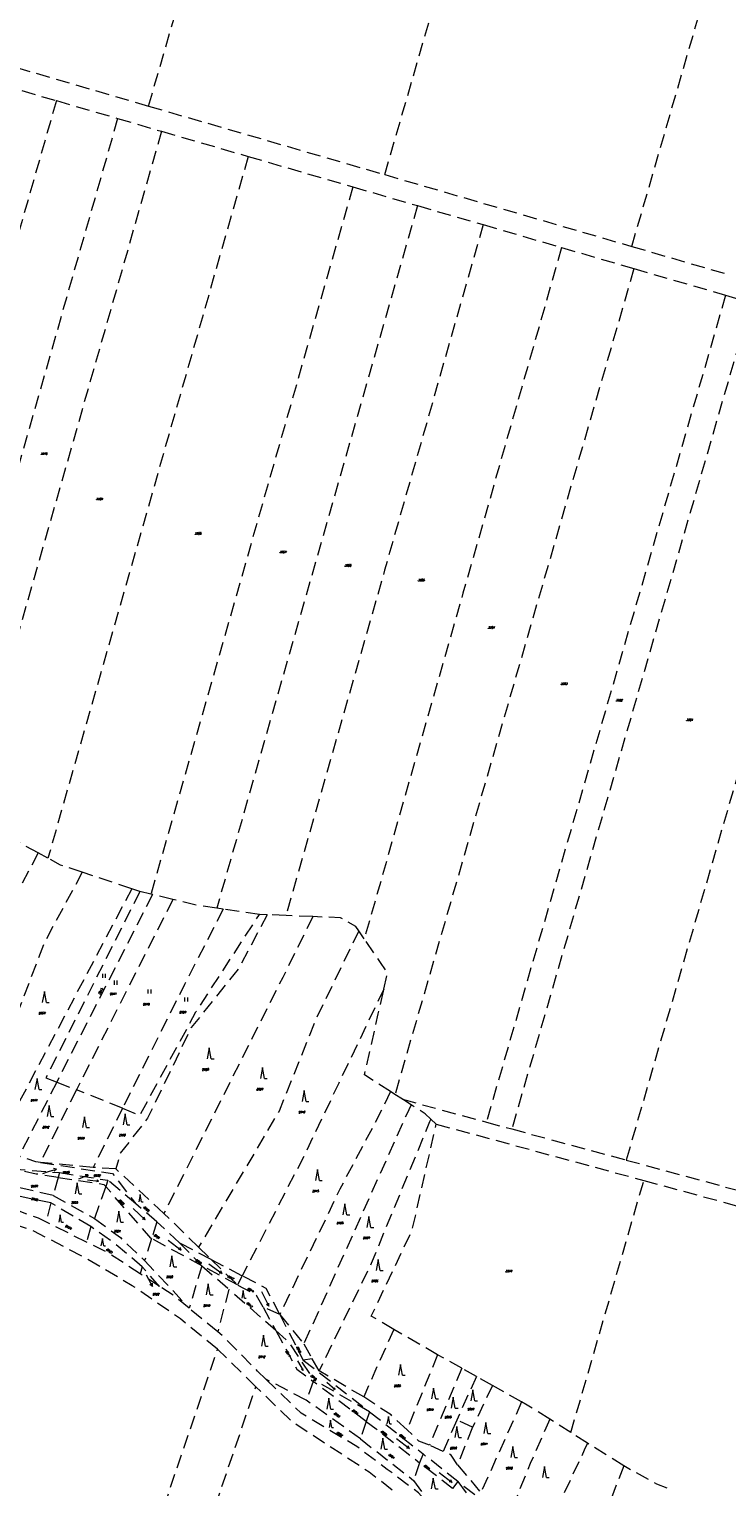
# Model space of a CAD drawing. Header units: metres. Extents: x -626722 to -621116, y -1178216 to -1174550.
# Tile 73 of 86: x -624473 to -624220, y -1175971 to -1175440. Entities that reach past the tile are written whole.
import ezdxf
from ezdxf.enums import TextEntityAlignment as Align

# ---------------------------------------------------------------- set-up
doc = ezdxf.new("R2010")
doc.units = ezdxf.units.M
doc.header["$MEASUREMENT"] = 0
doc.linetypes.add('DASHEDX2', pattern=[1.5, 1, -0.5])
for name, color, linetype, lineweight in [('8_kat_KN_Hranice parcel', 200, 'DASHEDX2', 25), ('8_kat_KN_PČ popisy', 210, 'Continuous', 0), ('8_kat_KN_Značky kultur', 7, 'Continuous', 0), ('8_kat_KN_Čísla parcel', 200, 'Continuous', 25)]:
    doc.layers.add(name, color=color, linetype=linetype, lineweight=lineweight)
doc.styles.add('Style-ITALICS', font='ITALICS.shx')

# ---------------------------------------------------------------- blocks, each defined once
blk = doc.blocks.new('1029_117')
at = {"layer": '8_kat_KN_PČ popisy', "color": 6, "linetype": 'Continuous', "lineweight": 0}
for p, q in [((0, 0), (2.85, 0.93)), ((2.85, 0.93), (1.75, 1.09)), ((2.85, 0.93), (2.06, 0.14))]:
    blk.add_line(p, q, dxfattribs=at)
blk = doc.blocks.new('1029_27')
at = {"layer": '8_kat_KN_PČ popisy', "color": 6, "linetype": 'Continuous', "lineweight": 0}
for p, q in [((0, 0), (1.45, -2.62)), ((1.45, -2.62), (0.53, -1.99)), ((1.45, -2.62), (1.41, -1.51))]:
    blk.add_line(p, q, dxfattribs=at)
blk = doc.blocks.new('1029_155')
at = {"layer": '8_kat_KN_PČ popisy', "color": 6, "linetype": 'Continuous', "lineweight": 0}
for p, q in [((0, 0), (2.78, 1.12)), ((2.78, 1.12), (1.67, 1.21)), ((2.78, 1.12), (2.04, 0.29))]:
    blk.add_line(p, q, dxfattribs=at)
blk = doc.blocks.new('3.08')
at = {"layer": '8_kat_KN_Značky kultur', "color": 7, "linetype": 'Continuous', "lineweight": 13}
for p, q in [((0, 4), (-0.75, 0)), ((0.75, 0), (0, 4)), ((0.75, 0), (1.75, 0))]:
    blk.add_line(p, q, dxfattribs=at)
blk = doc.blocks.new('8.02_10')
at = {"layer": '8_kat_KN_Značky kultur', "color": 7, "linetype": 'Continuous', "lineweight": 13}
for p, q in [((-2.36, 1.83), (2.37, -1.86)), ((2.37, -1.86), (1.29, -1.66)), ((2.37, -1.86), (1.91, -0.87))]:
    blk.add_line(p, q, dxfattribs=at)
blk = doc.blocks.new('3.08_1')
at = {"layer": '8_kat_KN_Značky kultur', "color": 7, "linetype": 'Continuous', "lineweight": 13}
for p, q in [((0, 2.68), (-0.5, 0)), ((0.5, 0), (0, 2.68)), ((0.5, 0), (1.17, 0))]:
    blk.add_line(p, q, dxfattribs=at)
blk = doc.blocks.new('3.06')
at = {"layer": '8_kat_KN_Značky kultur', "color": 7, "linetype": 'Continuous', "lineweight": 13}
for p, q in [((-0.51, 0), (-0.51, 1.5)), ((0.49, 0), (0.49, 1.5))]:
    blk.add_line(p, q, dxfattribs=at)
blk = doc.blocks.new('8.02_3')
at = {"layer": '8_kat_KN_Značky kultur', "color": 7, "linetype": 'Continuous', "lineweight": 13}
for p, q in [((-2.42, 1.75), (2.44, -1.78)), ((2.44, -1.78), (1.35, -1.61)), ((2.44, -1.78), (1.94, -0.8))]:
    blk.add_line(p, q, dxfattribs=at)
blk = doc.blocks.new('8.02')
at = {"layer": '8_kat_KN_Značky kultur', "color": 7, "linetype": 'Continuous', "lineweight": 13}
for p, q in [((-2.39, 1.79), (2.4, -1.82)), ((2.4, -1.82), (1.32, -1.64)), ((2.4, -1.82), (1.93, -0.83))]:
    blk.add_line(p, q, dxfattribs=at)
blk = doc.blocks.new('8.02_40')
at = {"layer": '8_kat_KN_Značky kultur', "color": 7, "linetype": 'Continuous', "lineweight": 13}
for p, q in [((-2.15, 2.07), (2.16, -2.1)), ((2.16, -2.1), (1.11, -1.78)), ((2.16, -2.1), (1.81, -1.06))]:
    blk.add_line(p, q, dxfattribs=at)
blk = doc.blocks.new('8.02_41')
at = {"layer": '8_kat_KN_Značky kultur', "color": 7, "linetype": 'Continuous', "lineweight": 13}
for p, q in [((-1.98, 0.27), (2, -0.29)), ((2, -0.29), (1.4, 0.14)), ((2, -0.29), (1.31, -0.53))]:
    blk.add_line(p, q, dxfattribs=at)
blk = doc.blocks.new('8.02_48')
at = {"layer": '8_kat_KN_Značky kultur', "color": 7, "linetype": 'Continuous', "lineweight": 13}
for p, q in [((-1.49, 1.33), (1.5, -1.36)), ((1.5, -1.36), (0.79, -1.17)), ((1.5, -1.36), (1.24, -0.67))]:
    blk.add_line(p, q, dxfattribs=at)
blk = doc.blocks.new('8.02_49')
at = {"layer": '8_kat_KN_Značky kultur', "color": 7, "linetype": 'Continuous', "lineweight": 13}
for p, q in [((-1.03, 1.71), (1.04, -1.74)), ((1.04, -1.74), (0.41, -1.35)), ((1.04, -1.74), (0.99, -1))]:
    blk.add_line(p, q, dxfattribs=at)
blk = doc.blocks.new('8.02_50')
at = {"layer": '8_kat_KN_Značky kultur', "color": 7, "linetype": 'Continuous', "lineweight": 13}
for p, q in [((-1.36, 2.65), (1.36, -2.69)), ((1.36, -2.69), (0.47, -2.05)), ((1.36, -2.69), (1.36, -1.59))]:
    blk.add_line(p, q, dxfattribs=at)

msp = doc.modelspace()

# ---------------------------------------------------------------- linework, layer by layer
at = {"layer": '8_kat_KN_Hranice parcel', "lineweight": 13, "ltscale": 5}
for p, q in [((-624548.2, -1175441.76), (-624463.61, -1175466.3)), ((-624463.61, -1175466.3), (-624441.29, -1175472.78)), ((-624441.29, -1175472.78), (-624425.3, -1175477.45)), ((-624430.03, -1175468.28), (-624344.09, -1175493.24)), ((-624425.3, -1175477.45), (-624393.76, -1175486.63)), ((-624393.76, -1175486.63), (-624355.68, -1175497.7)), ((-624344.09, -1175493.24), (-624254.15, -1175519.38)), ((-624355.68, -1175497.7), (-624332.17, -1175504.53)), ((-624332.17, -1175504.53), (-624308.24, -1175511.44)), ((-624308.24, -1175511.44), (-624279.7, -1175519.78)), ((-624279.7, -1175519.78), (-624253.37, -1175527.46)), ((-624254.15, -1175519.38), (-624219.15, -1175529.58)), ((-624253.37, -1175527.46), (-624220, -1175537.14)), ((-624220, -1175537.14), (-624210.8, -1175539.81)), ((-624466.67, -1175742.14), (-624470.24, -1175740.2)), ((-624436.15, -1175753.25), (-624454.17, -1175747.26)), ((-624436.15, -1175753.25), (-624486.09, -1175847.95)), ((-624433.18, -1175754.24), (-624436.15, -1175753.25)), ((-624428.63, -1175755.35), (-624463.44, -1175823.63)), ((-624421.18, -1175757.17), (-624456.32, -1175826.47)), ((-624429.16, -1175755.22), (-624433.18, -1175754.24)), ((-624428.63, -1175755.35), (-624429.16, -1175755.22)), ((-624421.18, -1175757.17), (-624428.63, -1175755.35)), ((-624402.86, -1175760.69), (-624405.25, -1175760.35)), ((-624389.67, -1175762.6), (-624402.86, -1175760.69)), ((-624386.89, -1175762.72), (-624389.67, -1175762.6)), ((-624380.02, -1175763.01), (-624386.89, -1175762.72)), ((-624370.26, -1175763.42), (-624380.02, -1175763.01)), ((-624351.52, -1175771.46), (-624353.54, -1175768.53)), ((-624463.44, -1175823.63), (-624477.25, -1175850.72)), ((-624456.32, -1175826.47), (-624469.41, -1175852.91)), ((-624463.44, -1175823.63), (-624456.32, -1175826.47)), ((-624439.51, -1175833.2), (-624456.32, -1175826.47)), ((-624340.36, -1175828.18), (-624342.04, -1175827.1)), ((-624337.63, -1175829.92), (-624340.36, -1175828.18)), ((-624439.51, -1175833.2), (-624450.18, -1175854.73)), ((-624334.52, -1175831.91), (-624337.63, -1175829.92)), ((-624337.63, -1175829.92), (-624307.09, -1175838.22)), ((-624325.34, -1175838.96), (-624327.31, -1175837.13)), ((-624325.34, -1175838.96), (-624249.79, -1175859.49)), ((-624307.09, -1175838.22), (-624297.85, -1175840.73)), ((-624297.85, -1175840.73), (-624256.2, -1175852.04)), ((-624450.18, -1175854.73), (-624469.41, -1175852.91)), ((-624441.9, -1175855.3), (-624450.18, -1175854.73)), ((-624256.2, -1175852.04), (-624211.67, -1175864.14)), ((-624479.91, -1175855.2), (-624462.42, -1175856.61)), ((-624462.91, -1175858.37), (-624464.76, -1175864.98)), ((-624462.42, -1175856.61), (-624462.91, -1175858.37)), ((-624462.42, -1175856.61), (-624444.81, -1175859.39)), ((-624444.81, -1175859.39), (-624445.62, -1175861.67)), ((-624434.71, -1175867.96), (-624444.81, -1175859.39)), ((-624424.43, -1175871.48), (-624441.9, -1175855.3)), ((-624276.35, -1175951.31), (-624249.79, -1175859.49)), ((-624465.6, -1175867.66), (-624482, -1175864.26)), ((-624464.76, -1175864.98), (-624481.07, -1175861.21)), ((-624464.76, -1175864.98), (-624449.74, -1175873.33)), ((-624445.62, -1175861.67), (-624449.74, -1175873.33)), ((-624465.6, -1175867.66), (-624467.39, -1175874.59)), ((-624451.08, -1175876.29), (-624465.6, -1175867.66)), ((-624427, -1175874.49), (-624434.71, -1175867.96)), ((-624452.6, -1175881.94), (-624467.39, -1175874.59)), ((-624427, -1175874.49), (-624428.94, -1175880.61)), ((-624418.8, -1175882.18), (-624427, -1175874.49)), ((-624411.85, -1175883.82), (-624424.43, -1175871.48)), ((-624451.08, -1175876.29), (-624452.6, -1175881.94)), ((-624428.94, -1175880.61), (-624431.49, -1175888.63)), ((-624410.65, -1175890.51), (-624428.94, -1175880.61)), ((-624418.8, -1175882.18), (-624410.65, -1175890.51)), ((-624407.3, -1175888.22), (-624418.8, -1175882.18)), ((-624411.85, -1175883.82), (-624407.3, -1175888.22)), ((-624432.33, -1175890.93), (-624433.04, -1175893.5)), ((-624426.04, -1175898.06), (-624432.33, -1175890.93)), ((-624431.49, -1175888.63), (-624415.25, -1175906.03)), ((-624410.65, -1175890.51), (-624415.25, -1175906.03)), ((-624397.68, -1175897.53), (-624410.65, -1175890.51)), ((-624410.65, -1175890.51), (-624400.81, -1175899.13)), ((-624407.3, -1175888.22), (-624395.96, -1175894.18)), ((-624407.3, -1175888.22), (-624397.68, -1175897.53)), ((-624426.04, -1175898.06), (-624433.04, -1175893.5)), ((-624395.96, -1175894.18), (-624397.68, -1175897.53)), ((-624400.81, -1175899.13), (-624404.89, -1175914.63)), ((-624383.71, -1175914.17), (-624400.81, -1175899.13)), ((-624404.89, -1175914.63), (-624415.25, -1175906.03)), ((-624382.31, -1175908.26), (-624388.39, -1175905.57)), ((-624388.39, -1175905.57), (-624383.71, -1175914.17)), ((-624382.31, -1175908.26), (-624373.53, -1175919.01)), ((-624382.31, -1175908.26), (-624373.73, -1175924.93)), ((-624324.86, -1175922.92), (-624340.75, -1175913.69)), ((-624390.96, -1175934.59), (-624404.92, -1175920.87)), ((-624373.53, -1175919.01), (-624370.46, -1175924.41)), ((-624324.86, -1175922.92), (-624335.96, -1175950.23)), ((-624316.07, -1175927.86), (-624324.86, -1175922.92)), ((-624370.46, -1175924.41), (-624373.73, -1175924.93)), ((-624373.73, -1175924.93), (-624349.62, -1175943.68)), ((-624367.97, -1175928.79), (-624370.46, -1175924.41)), ((-624351.75, -1175938.31), (-624367.97, -1175928.79)), ((-624316.07, -1175927.86), (-624327.84, -1175955.91)), ((-624310.74, -1175930.86), (-624316.07, -1175927.86)), ((-624372.68, -1175939.48), (-624387.33, -1175931.84)), ((-624370.12, -1175932.68), (-624372.68, -1175939.48)), ((-624369.9, -1175932.1), (-624370.12, -1175932.68)), ((-624350.8, -1175947.22), (-624370.12, -1175932.68)), ((-624349.62, -1175943.68), (-624369.9, -1175932.1)), ((-624310.74, -1175930.86), (-624317.89, -1175946.73)), ((-624304.88, -1175934.15), (-624312.09, -1175949.31)), ((-624304.88, -1175934.15), (-624310.74, -1175930.86)), ((-624294.26, -1175940.12), (-624304.88, -1175934.15)), ((-624352.93, -1175953.59), (-624372.68, -1175939.48)), ((-624349.62, -1175943.68), (-624350.8, -1175947.22)), ((-624294.26, -1175940.12), (-624309.13, -1175973.22)), ((-624350.8, -1175947.22), (-624352.93, -1175953.59)), ((-624317.89, -1175946.73), (-624322.78, -1175958.18)), ((-624312.09, -1175949.31), (-624317.89, -1175946.73)), ((-624312.09, -1175949.31), (-624317.56, -1175963)), ((-624276.35, -1175951.31), (-624284.03, -1175946.45)), ((-624352.93, -1175953.59), (-624333.61, -1175968.69)), ((-624270.29, -1175955.15), (-624276.35, -1175951.31)), ((-624257.12, -1175963.41), (-624270.29, -1175955.15)), ((-624330.15, -1175959.06), (-624331.42, -1175962.28)), ((-624317.44, -1175969.15), (-624330.15, -1175959.06)), ((-624322.78, -1175958.18), (-624327.84, -1175955.91)), ((-624331.42, -1175962.28), (-624333.61, -1175968.69)), ((-624319.39, -1175971.7), (-624331.42, -1175962.28)), ((-624317.56, -1175963), (-624309.13, -1175973.22)), ((-624333.61, -1175968.69), (-624324.81, -1175981)), ((-624317.44, -1175969.15), (-624319.39, -1175971.7)), ((-624317.44, -1175969.15), (-624310.56, -1175978.61))]:
    msp.add_line(p, q, dxfattribs=at)
at = {"layer": '8_kat_KN_Hranice parcel', "lineweight": 13, "ltscale": 5, "flags": 128}
for points in [[(-624430.03, -1175468.28), (-624395.86, -1175350.36), (-624361.68, -1175232.44)], [(-624344.09, -1175493.24), (-624309.98, -1175375.55), (-624275.87, -1175257.85)], [(-624254.15, -1175519.38), (-624220.62, -1175403.69), (-624187.09, -1175288)], [(-624615.08, -1175414.95), (-624598.19, -1175419.47), (-624592, -1175421.17), (-624520.12, -1175442.02), (-624504.19, -1175446.63), (-624430.03, -1175468.28)], [(-624463.61, -1175466.3), (-624493.23, -1175570.09), (-624522.84, -1175673.89)], [(-624441.29, -1175472.78), (-624474.2, -1175588.1), (-624507.1, -1175703.41)], [(-624425.3, -1175477.45), (-624459.86, -1175598.58), (-624494.42, -1175719.71)], [(-624393.76, -1175486.63), (-624430.22, -1175614.39), (-624466.67, -1175742.14)], [(-624355.68, -1175497.7), (-624392.42, -1175626.46), (-624429.16, -1175755.22)], [(-624332.17, -1175504.53), (-624368.71, -1175632.44), (-624405.25, -1175760.35)], [(-624308.24, -1175511.44), (-624344.13, -1175637.23), (-624380.02, -1175763.01)], [(-624279.7, -1175519.78), (-624315.61, -1175645.62), (-624351.52, -1175771.46)], [(-624253.37, -1175527.46), (-624296.86, -1175677.82), (-624340.36, -1175828.18)], [(-624220, -1175537.14), (-624263.55, -1175687.68), (-624307.09, -1175838.22)], [(-624210.8, -1175539.81), (-624254.33, -1175690.27), (-624297.85, -1175840.73)], [(-624169.37, -1175551.85), (-624212.78, -1175701.95), (-624256.2, -1175852.04)], [(-624470.24, -1175740.2), (-624480.29, -1175734.75), (-624484.11, -1175730.69)], [(-624470.24, -1175740.2), (-624481.98, -1175762.33), (-624483.48, -1175765.01), (-624507.09, -1175811.9), (-624514.47, -1175837.44)], [(-624454.17, -1175747.26), (-624462.05, -1175744.64), (-624466.67, -1175742.14)], [(-624454.17, -1175747.26), (-624468.08, -1175773.04), (-624478.05, -1175799.21), (-624493.78, -1175826.45), (-624502.55, -1175842.43)], [(-624433.18, -1175754.24), (-624467.38, -1175822.05), (-624463.44, -1175823.63)], [(-624405.25, -1175760.35), (-624412.44, -1175759.31), (-624421.18, -1175757.17)], [(-624386.89, -1175762.72), (-624397.25, -1175782.29), (-624414.49, -1175803.78), (-624430.37, -1175836.75), (-624440.32, -1175849.54), (-624441.9, -1175855.3)], [(-624402.86, -1175760.69), (-624416.95, -1175788.07), (-624439.51, -1175833.2)], [(-624439.51, -1175833.2), (-624433.19, -1175835.72), (-624412.78, -1175798.13), (-624389.67, -1175762.6)], [(-624370.26, -1175763.42), (-624381.22, -1175785.55), (-624424.43, -1175871.48)], [(-624353.54, -1175768.53), (-624354.55, -1175767.06), (-624360.15, -1175763.84), (-624370.26, -1175763.42)], [(-624353.54, -1175768.53), (-624369.4, -1175801.43), (-624382.55, -1175834.21), (-624411.85, -1175883.82)], [(-624344.42, -1175789.86), (-624343.05, -1175783.77), (-624345.58, -1175780.09), (-624351.52, -1175771.46)], [(-624344.42, -1175789.86), (-624360.85, -1175824.06), (-624373.27, -1175850.17), (-624395.96, -1175894.18)], [(-624342.04, -1175827.1), (-624351.45, -1175821.07), (-624346.43, -1175798.79), (-624344.42, -1175789.86)], [(-624342.04, -1175827.1), (-624344.68, -1175832.89), (-624360.39, -1175862.6), (-624382.31, -1175908.26)], [(-624334.52, -1175831.91), (-624336.19, -1175835.55), (-624373.53, -1175919.01)], [(-624327.31, -1175837.13), (-624329.34, -1175835.23), (-624334.52, -1175831.91)], [(-624327.31, -1175837.13), (-624327.77, -1175838.19), (-624349.01, -1175889.71), (-624367.97, -1175928.79)], [(-624340.75, -1175913.69), (-624349, -1175908.89), (-624334.1, -1175877.57), (-624325.34, -1175838.96)], [(-624469.41, -1175852.91), (-624471.04, -1175852.66), (-624477.25, -1175850.72)], [(-624469.41, -1175852.91), (-624443.12, -1175856.97), (-624434.71, -1175867.96)], [(-624462.91, -1175858.37), (-624470.89, -1175857.15), (-624479.91, -1175855.2)], [(-624462.91, -1175858.37), (-624446.29, -1175860.9), (-624445.62, -1175861.67)], [(-624249.79, -1175859.49), (-624151.45, -1175886.2), (-624053.1, -1175912.92)], [(-624428.94, -1175880.61), (-624429.27, -1175880.43), (-624445.62, -1175861.67)], [(-624404.92, -1175920.87), (-624418.44, -1175909.88), (-624435.96, -1175897.8), (-624453.39, -1175887.5), (-624471.85, -1175877.92), (-624492.27, -1175870.69)], [(-624467.39, -1175874.59), (-624470.14, -1175873.22), (-624482.97, -1175868.54)], [(-624449.74, -1175873.33), (-624440.29, -1175880.28), (-624431.49, -1175888.63)], [(-624432.33, -1175890.93), (-624442.75, -1175882.14), (-624451.08, -1175876.29)], [(-624433.04, -1175893.5), (-624444.87, -1175885.79), (-624452.6, -1175881.94)], [(-624382.31, -1175908.26), (-624387.19, -1175898.79), (-624395.96, -1175894.18)], [(-624415.25, -1175906.03), (-624420.56, -1175901.63), (-624426.04, -1175898.06)], [(-624388.39, -1175905.57), (-624390.7, -1175901.31), (-624397.68, -1175897.53)], [(-624387.33, -1175931.84), (-624390.36, -1175928.92), (-624402.85, -1175916.32), (-624404.89, -1175914.63)], [(-624383.71, -1175914.17), (-624379.13, -1175918.2), (-624369.9, -1175932.1)], [(-624383.71, -1175914.17), (-624376.09, -1175928.19), (-624370.12, -1175932.68)], [(-624340.75, -1175913.69), (-624347.69, -1175929.02), (-624351.75, -1175938.31)], [(-624472.77, -1176120.26), (-624438.85, -1176020.57), (-624404.92, -1175920.87)], [(-624456.48, -1176127.11), (-624423.72, -1176030.85), (-624390.96, -1175934.59)], [(-624341.37, -1175972.2), (-624349.73, -1175965.72), (-624377.66, -1175947.44), (-624390.96, -1175934.59)], [(-624324.81, -1175981), (-624331.75, -1175973.25), (-624343.17, -1175964.68), (-624354.29, -1175956.35), (-624374.53, -1175944.2), (-624387.33, -1175931.84)], [(-624335.96, -1175950.23), (-624341.79, -1175944.84), (-624351.75, -1175938.31)], [(-624349.62, -1175943.68), (-624345, -1175947.27), (-624330.15, -1175959.06)], [(-624284.03, -1175946.45), (-624292.27, -1175941.24), (-624294.26, -1175940.12)], [(-624350.8, -1175947.22), (-624347.15, -1175949.97), (-624331.42, -1175962.28)], [(-624327.84, -1175955.91), (-624331.67, -1175954.35), (-624335.96, -1175950.23)], [(-624284.03, -1175946.45), (-624285.43, -1175949.73), (-624291.1, -1175962.5), (-624299.6, -1175983.35)], [(-624270.29, -1175955.15), (-624271.47, -1175957.73), (-624287.86, -1175992.74)], [(-624317.56, -1175963), (-624319.86, -1175959.46), (-624322.78, -1175958.18)], [(-624257.12, -1175963.41), (-624268.77, -1175993.67), (-624274.08, -1176008.56)], [(-624241.25, -1175971.5), (-624245.07, -1175970.06), (-624257.12, -1175963.41)], [(-624299.6, -1175983.35), (-624306.58, -1175977.77), (-624317.44, -1175969.15)]]:
    msp.add_lwpolyline(points, dxfattribs=at)
at = {"layer": '8_kat_KN_PČ popisy', "lineweight": 0}
for p, q in [((-624468.54, -1175856.92), (-624466.41, -1175856.24)), ((-624455.39, -1175858.85), (-624454.78, -1175858.6)), ((-624430.94, -1175893.88), (-624430.08, -1175895.41))]:
    msp.add_line(p, q, dxfattribs=at)

# ---------------------------------------------------------------- block references
for name, p in [('1029_117', (-624466.41, -1175856.24)), ('1029_155', (-624454.78, -1175858.6)), ('1029_27', (-624430.08, -1175895.41))]:
    msp.add_blockref(name, p, dxfattribs=at)
at = {"layer": '8_kat_KN_Značky kultur', "lineweight": 13}
for name, p in [('3.06', (-624446.15, -1175785.71)), ('3.08', (-624467.97, -1175794.73)), ('3.06', (-624441.93, -1175788.22)), ('3.06', (-624429.62, -1175791.42)), ('3.06', (-624416.3, -1175794.31)), ('3.08', (-624407.97, -1175815.2)), ('3.08', (-624470.63, -1175826.38)), ('3.08', (-624388.6, -1175822.39)), ('3.08', (-624373.43, -1175830.74)), ('3.08', (-624466.24, -1175836.19)), ('3.08', (-624453.34, -1175840.25)), ('3.08', (-624438.57, -1175839.17)), ('8.02_41', (-624450.27, -1175859.5)), ('3.08', (-624368.56, -1175859.53)), ('3.08', (-624456.05, -1175864.34)), ('3.08_1', (-624433.13, -1175867.29)), ('3.08', (-624440.86, -1175874.68)), ('8.02_40', (-624433.45, -1175871.75)), ('3.08', (-624358.57, -1175871.94)), ('3.08_1', (-624462.23, -1175874.71)), ('3.08', (-624349.86, -1175876.55)), ('3.08_1', (-624446.86, -1175883.28)), ('8.02', (-624420.52, -1175883.02)), ('3.08', (-624421.56, -1175890.93)), ('8.02_3', (-624405.72, -1175891.61)), ('3.08', (-624346.46, -1175892.24)), ('3.08', (-624408.32, -1175901.15)), ('3.08_1', (-624395.63, -1175902.28)), ('8.02_50', (-624387.59, -1175902.61)), ('3.08', (-624388.21, -1175919.86)), ('8.02_49', (-624374.84, -1175926.91)), ('3.08', (-624338.38, -1175930.43)), ('8.02_48', (-624363.65, -1175934.29)), ('3.08', (-624364.46, -1175942.71)), ('3.08', (-624326.29, -1175939.05)), ('3.08', (-624319.15, -1175942.4)), ('3.08', (-624312.04, -1175939.72)), ('3.08_1', (-624363.85, -1175949.39)), ('3.08_1', (-624342.77, -1175948.14)), ('3.08', (-624317.84, -1175953.07)), ('3.08', (-624307.26, -1175951.58)), ('3.08', (-624344.79, -1175957.31)), ('8.02_10', (-624337.47, -1175955.26)), ('3.08', (-624297.5, -1175960.38)), ('8.02_10', (-624321.92, -1175967.59)), ('3.08', (-624285.93, -1175967.61)), ('3.08', (-624326.41, -1175971.82))]:
    msp.add_blockref(name, p, dxfattribs=at)

# ---------------------------------------------------------------- texts
at = {"layer": '8_kat_KN_Čísla parcel', "lineweight": 0, "style": 'Style-ITALICS'}
for s, p in [('3370', (-624469.32, -1175595.2)), ('3369', (-624449.17, -1175611.69)), ('3368', (-624413.3, -1175624.27)), ('3367', (-624382.38, -1175630.99)), ('3366', (-624358.72, -1175635.87)), ('3365', (-624332.03, -1175641.21)), ('3364', (-624306.52, -1175658.53)), ('3363', (-624280.09, -1175678.98)), ('3362', (-624260, -1175684.98)), ('3361', (-624234.36, -1175692.14)), ('2941', (-624444.16, -1175791.91)), ('2940', (-624432.08, -1175795.66)), ('2957', (-624470.1, -1175798.91)), ('2929', (-624418.86, -1175798.52)), ('2928', (-624410.58, -1175819.4)), ('2927', (-624390.79, -1175826.58)), ('2944', (-624472.99, -1175830.65)), ('2916', (-624375.5, -1175834.92)), ('2942', (-624468.69, -1175840.41)), ('2939', (-624455.9, -1175844.46)), ('2930', (-624440.87, -1175843.29)), ('2937', (-624472.87, -1175861.93)), ('2915', (-624370.52, -1175863.71)), ('2933', (-624458.24, -1175867.84)), ('2908', (-624361.61, -1175875.32)), ('2924', (-624442.71, -1175878.28)), ('2907', (-624352.04, -1175880.76)), ('3377', (-624300.2, -1175892.85)), ('2920', (-624423.63, -1175894.92)), ('2906', (-624348.94, -1175896.42)), ('2919', (-624410.13, -1175905.39)), ('2912', (-624390.06, -1175924.01)), ('2905', (-624340.77, -1175934.6)), ('2899', (-624328.82, -1175943.29)), ('2897', (-624313.99, -1175943.14)), ('2898', (-624322.28, -1175945.99)), ('2891', (-624309.17, -1175955.79)), ('2896', (-624320.32, -1175957.27)), ('2890', (-624300, -1175964.59))]:
    msp.add_text(s, height=0.7, dxfattribs=at).set_placement(p)
for s, rotation, p in [('2943', 62, (-624447.739, -1175791.869)), ('2936', 347, (-624472.801, -1175866.388)), ('2925', 315, (-624441.051, -1175866.741)), ('2926', 317, (-624431.969, -1175869.301)), ('2934', 330, (-624460.515, -1175876.186)), ('2921', 322, (-624428.193, -1175879.409)), ('2923', 323, (-624445.501, -1175884.668)), ('2918', 323, (-624413.061, -1175888.558)), ('2917', 332, (-624401.369, -1175894.63)), ('2914', 332, (-624394.139, -1175899.11)), ('2913', 319, (-624394.467, -1175904.231)), ('2911', 300, (-624380.206, -1175921.675)), ('2909', 296, (-624376.283, -1175920.122)), ('2910', 321, (-624371.144, -1175930.68)), ('2903', 322, (-624362.683, -1175944.339)), ('2904', 322, (-624356.083, -1175943.259)), ('2900', 321, (-624345.554, -1175951)), ('2902', 326, (-624361.745, -1175951.434)), ('2895', 321, (-624338.874, -1175952.29)), ('2901', 322, (-624342.823, -1175959.419)), ('2894', 321, (-624329.924, -1175963.46))]:
    msp.add_text(s, height=0.7, rotation=rotation, dxfattribs=at).set_placement(p)
for s, p in [('2938', (-624460.113, -1175856.86)), ('2932', (-624448.799, -1175858.06)), ('2922', (-624427.413, -1175901.23))]:
    msp.add_text(s, height=0.7, dxfattribs=at).set_placement(p, align=Align.CENTER)

doc.saveas('drawing.dxf')
